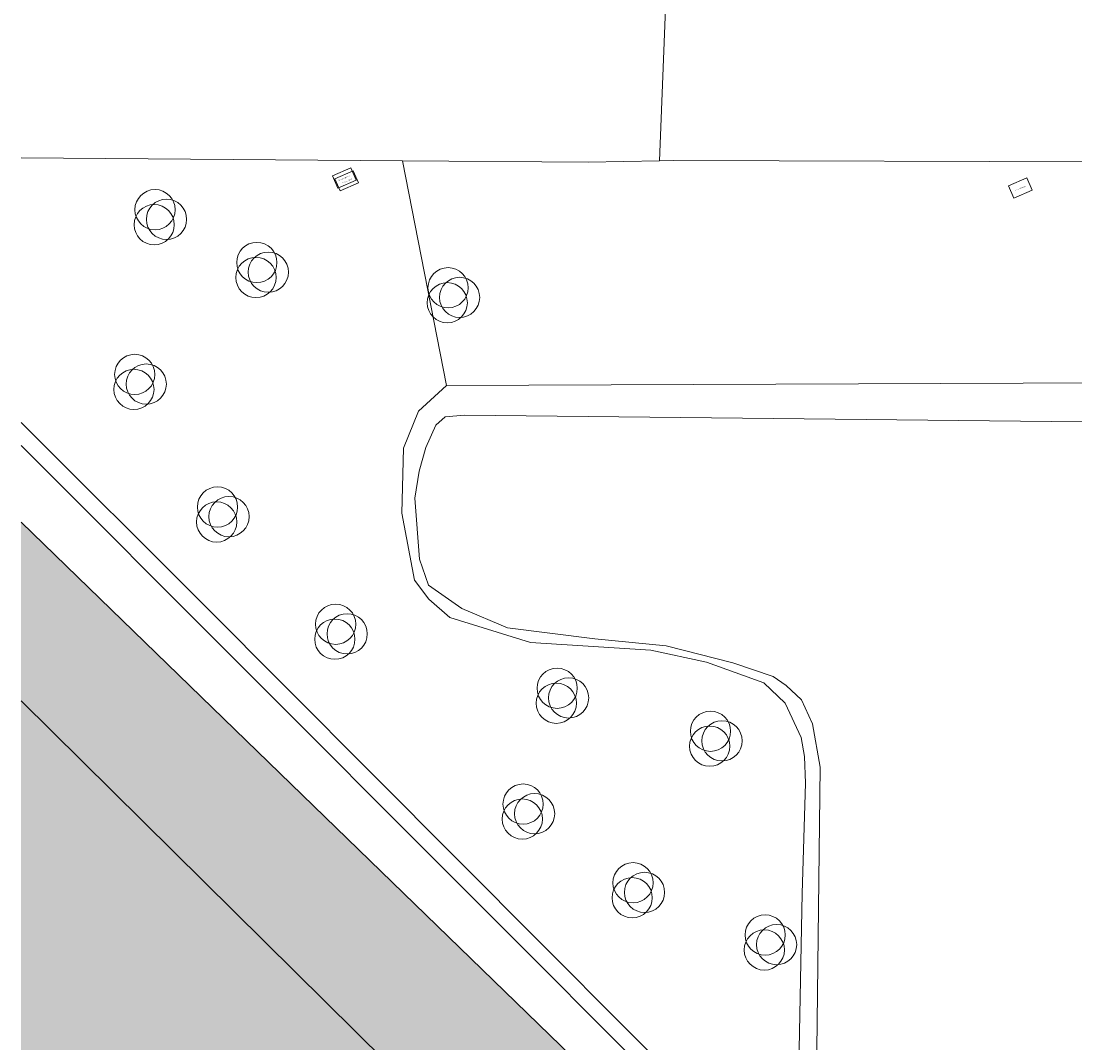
# Model space of a CAD drawing. Header units: millimetres. Extents: x -187868 to 301860, y -188076 to 283730.
# Tile 3 of 17: x -95607 to -64174, y 38532 to 69000. Entities that reach past the tile are written whole.
import ezdxf

# ---------------------------------------------------------------- set-up
doc = ezdxf.new("R2010")
doc.units = ezdxf.units.MM
doc.linetypes.add('IMPORT-HIDDEN2', pattern=[0])
for name, color, linetype, lineweight in [('BEGROEIDTERREINDEEL', 7, 'IMPORT-HIDDEN2', 13), ('ONBEGROEIDTERREINDEEL', 7, 'IMPORT-HIDDEN2', 13), ('ONDERSTEUNENDWATERDEEL', 7, 'Continuous', 13), ('PERCEEL', 7, 'Continuous', 13), ('VEGETATIEOBJECT', 7, 'Continuous', 13), ('WATERDEEL', 7, 'Continuous', 13)]:
    doc.layers.add(name, color=color, linetype=linetype, lineweight=lineweight)
for name, color, linetype, lineweight, true_color in [('BORD', 9, 'Continuous', 13, 0x808080), ('kaart_84590_405118_500_dwg', 7, 'Continuous', 13, 0xc0c0c0), ('PAND', 7, 'Continuous', 13, 0xc0c0c0), ('WEGDEEL', 9, 'Continuous', 13, 0x808080)]:
    doc.layers.add(name, color=color, linetype=linetype, lineweight=lineweight, true_color=true_color)
doc.styles.add('ISOCPEUR', font='isocpeur.ttf', dxfattribs={"height": 35})

# ---------------------------------------------------------------- blocks, each defined once
blk = doc.blocks.new('kaart_84590_405118_500_dwg_VEGETATIEOBJECT-2298152-10 situatie _plotview_')
at = {"layer": 'VEGETATIEOBJECT'}
for centre in [(0, 200), (-200, -200), (200, -200)]:
    blk.add_circle(centre, 600, dxfattribs=at)
blk = doc.blocks.new('kaart_84590_405118_500_dwg_straatnaambord-V17-10 situatie _plotview_')
at = {"layer": 'BORD', "flags": 128}
blk.add_lwpolyline([(-300, -200), (300, -200), (300, 200), (-300, 200)], close=True, dxfattribs=at)
at = {"layer": 'BORD', "insert": (0, 12), "char_height": 35, "width": 405.76, "attachment_point": 2, "line_spacing_factor": 1.149209, "style": 'ISOCPEUR'}
blk.add_mtext('Straatnaambord', dxfattribs=at)
blk = doc.blocks.new('kaart_84590_405118_500_dwg_verkeersbord-V16-10 situatie _plotview_')
at = {"layer": 'BORD', "flags": 128}
blk.add_lwpolyline([(-300, -200), (300, -200), (300, 200), (-300, 200)], close=True, dxfattribs=at)
at = {"layer": 'BORD', "insert": (0, 12), "char_height": 35, "width": 347.2, "attachment_point": 2, "line_spacing_factor": 1.149209, "style": 'ISOCPEUR'}
blk.add_mtext('Verkeersbord', dxfattribs=at)
blk = doc.blocks.new('kaart_84590_405118_500_dwg-1799703-10 situatie _plotview_')
at = {"layer": 'PAND'}
h = blk.add_hatch(color=256, dxfattribs=at)
h.paths.add_polyline_path([(-164220, 50979), (-139528, 60703), (-149512, 84895), (-156864, 67942)])
h.paths.add_polyline_path([(-139805, 107199), (-135271, 117544), (-135341, 117575), (-139835, 107212)])
h.paths.add_polyline_path([(4833, 76353), (14967, 99568), (8135, 102525), (6828, 99529), (2735, 101315), (1481, 98443), (5574, 96657), (5504, 96496), (1673, 87719), (-1925, 89290), (-4186, 84110), (-587, 82540), (-1989, 79328)])
h.paths.add_polyline_path([(-20155, 97389), (-18769, 100539), (-20193, 101166), (-17750, 106745), (-16285, 110075), (-11703, 108060), (-10530, 110728), (-15113, 112743), (-12518, 118640), (-19341, 121637), (-27053, 104078), (-23240, 102395), (-24580, 99348)])
h.paths.add_polyline_path([(14967, 99568), (17554, 105495), (10732, 108473), (9447, 105529), (3861, 107966), (2550, 104962)])
at = {"layer": 'BEGROEIDTERREINDEEL', "linetype": 'Continuous', "flags": 128}
for points in [[(-148606, 86985), (-138400, 61110)], [(-140051, 49034), (-132543, 65464), (-131140, 68446), (-130859, 69182), (-130718, 69745), (-130748, 70877), (-131096, 71682), (-132420, 72933), (-133802, 73918), (-137000, 75557), (-138909, 77193), (-139264, 77949), (-139441, 78635), (-138990, 80618), (-138168, 82374), (-137325, 83212), (-136257, 83581), (-134790, 90252), (-145192, 94858)]]:
    blk.add_lwpolyline(points, dxfattribs=at)
blk.add_lwpolyline([(-134790, 90252), (-136257, 83581), (-115927, 74867), (-114845, 74298), (-109201, 71994), (-110207, 74191), (-111737, 76286), (-113606, 78326), (-114739, 79629), (-115759, 81895), (-115790, 81979), (-115858, 82009), (-127365, 87040), (-127759, 87202), (-129722, 88008)], close=True, dxfattribs=at)
at = {"layer": 'ONBEGROEIDTERREINDEEL', "linetype": 'Continuous', "flags": 128}
for points in [[(-164220, 50979), (-139528, 60703), (-149512, 84895)], [(-157864, 65635), (-156316, 61619), (-145921, 65799), (-151633, 80005)], [(-151633, 80005), (-145921, 65799), (-156316, 61619), (-157864, 65635)]]:
    blk.add_lwpolyline(points, dxfattribs=at)
at = {"layer": 'ONDERSTEUNENDWATERDEEL', "flags": 128}
for points in [[(-133577, 28351), (-120777, 56912), (-115534, 68826), (-114182, 72324), (-114425, 73633), (-114845, 74298), (-115927, 74867), (-136257, 83581), (-137325, 83212), (-138168, 82374), (-138990, 80618), (-139441, 78635), (-139264, 77949), (-138909, 77193), (-137000, 75557), (-133802, 73918), (-132420, 72933), (-131096, 71682), (-130748, 70877), (-130718, 69745), (-130859, 69182), (-131140, 68446), (-132543, 65464), (-140051, 49034)], [(-135037, 58702), (-130550, 68708), (-130245, 69981), (-130269, 70772), (-130510, 71347), (-130761, 71747), (-131707, 72594), (-133325, 73852), (-135198, 74894), (-137455, 76231), (-138479, 77300), (-139110, 78328), (-139048, 79151), (-138459, 80877), (-138020, 81561), (-137556, 82128), (-137011, 82621), (-136655, 82744), (-136111, 82561), (-115921, 73539)]]:
    blk.add_lwpolyline(points, dxfattribs=at)
at = {"layer": 'PERCEEL', "flags": 128}
for points in [[(-148333, 87614), (-145507, 80504), (-137647, 60494), (-143987, 46484), (-145338, 42097), (-149677, 33272), (-153157, 31504), (-158918, 29281), (-158437, 27984), (-160217, 27234), (-162167, 26484), (-162554, 27421), (-173086, 23523), (-173996, 25701), (-175061, 25978)], [(-171928, 33203), (-165937, 35604), (-162554, 27421), (-162167, 26484), (-160217, 27234), (-158437, 27984), (-158918, 29281), (-153157, 31504), (-156727, 40764), (-151867, 42714), (-152073, 43244), (-143987, 46484), (-147787, 56434), (-142377, 58594), (-137647, 60494), (-145507, 80504), (-148333, 87614)]]:
    blk.add_lwpolyline(points, dxfattribs=at)
at = {"layer": 'WATERDEEL', "flags": 128}
blk.add_lwpolyline([(-115921, 73539), (-136111, 82561), (-136655, 82744), (-137011, 82621), (-137556, 82128), (-138020, 81561), (-138459, 80877), (-139048, 79151), (-139110, 78328), (-138479, 77300), (-137455, 76231), (-135198, 74894), (-133325, 73852), (-131707, 72594), (-130761, 71747), (-130510, 71347), (-130269, 70772), (-130245, 69981), (-130550, 68708), (-135037, 58702)], dxfattribs=at)
at = {"layer": 'WEGDEEL', "flags": 128}
for points in [[(-145192, 94858), (-134790, 90252), (-129722, 88008), (-127759, 87202), (-125557, 91766)], [(-125557, 91766), (-127759, 87202), (-127365, 87040), (-115858, 82009), (-115790, 81979), (-112074, 80354), (-28258, 43706), (-19570, 41161), (-13103, 38332), (-11033, 42981)], [(-170002, 37645), (-163333, 40253), (-163120, 39709), (-157110, 42060), (-151872, 44181), (-152806, 46968), (-148205, 54209), (-140131, 57351), (-139925, 57431), (-138400, 61110), (-148606, 86985)], [(-149512, 84895), (-139528, 60703), (-164220, 50979)]]:
    blk.add_lwpolyline(points, dxfattribs=at)
for name, p in [('kaart_84590_405118_500_dwg_VEGETATIEOBJECT-2298152-10 situatie _plotview_', (-142142, 91650)), ('kaart_84590_405118_500_dwg_straatnaambord-V17-10 situatie _plotview_', (-136587, 90475)), ('kaart_84590_405118_500_dwg_verkeersbord-V16-10 situatie _plotview_', (-136558, 90367)), ('kaart_84590_405118_500_dwg_VEGETATIEOBJECT-2298152-10 situatie _plotview_', (-139983, 88998)), ('kaart_84590_405118_500_dwg_VEGETATIEOBJECT-2298152-10 situatie _plotview_', (-144651, 87385)), ('kaart_84590_405118_500_dwg_VEGETATIEOBJECT-2298152-10 situatie _plotview_', (-135048, 86037)), ('kaart_84590_405118_500_dwg_VEGETATIEOBJECT-2298152-10 situatie _plotview_', (-143959, 82776)), ('kaart_84590_405118_500_dwg_verkeersbord-V16-10 situatie _plotview_', (-118209, 82173)), ('kaart_84590_405118_500_dwg_VEGETATIEOBJECT-2298152-10 situatie _plotview_', (-142116, 78167)), ('kaart_84590_405118_500_dwg_VEGETATIEOBJECT-2298152-10 situatie _plotview_', (-136815, 73788)), ('kaart_84590_405118_500_dwg_VEGETATIEOBJECT-2298152-10 situatie _plotview_', (-139120, 71023)), ('kaart_84590_405118_500_dwg_VEGETATIEOBJECT-2298152-10 situatie _plotview_', (-133128, 70792)), ('kaart_84590_405118_500_dwg_VEGETATIEOBJECT-2298152-10 situatie _plotview_', (-137046, 67566)), ('kaart_84590_405118_500_dwg_VEGETATIEOBJECT-2298152-10 situatie _plotview_', (-134050, 64570))]:
    blk.add_blockref(name, p)

msp = doc.modelspace()

# ---------------------------------------------------------------- block references
at = {"layer": 'kaart_84590_405118_500_dwg', "color": 8, "true_color": 0x808080, "rotation": 23.44317488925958}
msp.add_blockref('kaart_84590_405118_500_dwg-1799703-10 situatie _plotview_', (75339, 35657), dxfattribs=at)

doc.saveas('drawing.dxf')
